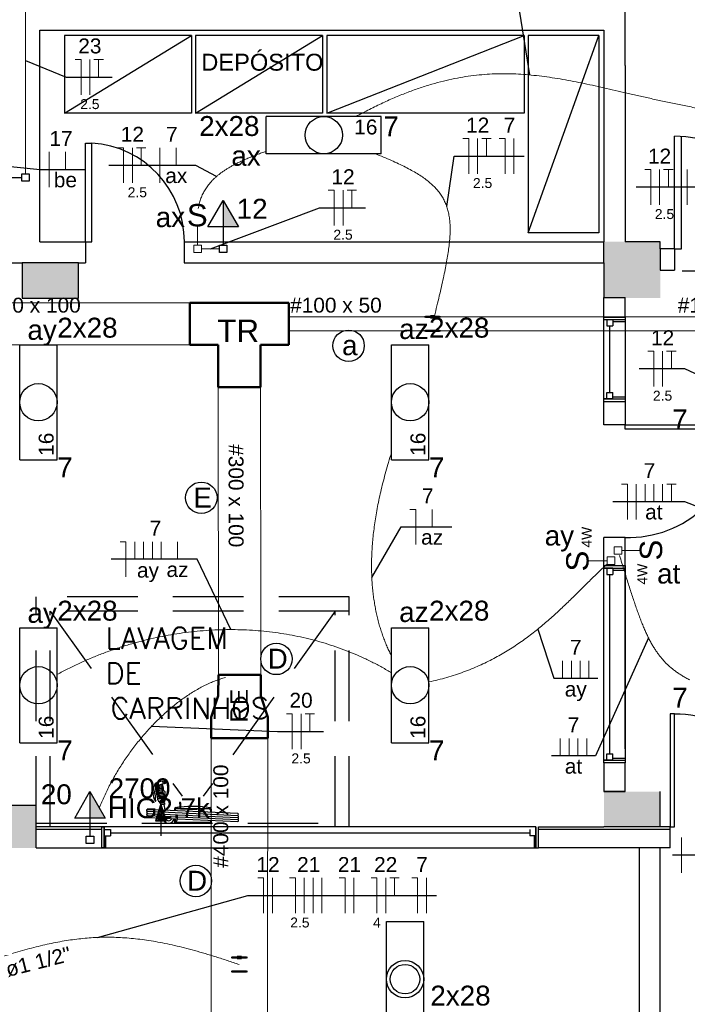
# Model space of a CAD drawing. Header units: millimetres. Extents: x 7 to 269, y 1 to 169.
# Tile 38 of 115: x 66.96 to 71.69, y 26.47 to 33.45. Entities that reach past the tile are written whole.
import ezdxf

# ---------------------------------------------------------------- set-up
doc = ezdxf.new("R2010")
doc.units = ezdxf.units.MM
doc.header["$MEASUREMENT"] = 0
doc.linetypes.add('Dashed', pattern=[0.75, 0.5, -0.25])
for name, color, linetype, lineweight in [('Eletroduto - Marco Polo', 6, 'Continuous', 9), ('Fiação - Marco Polo', 3, 'Continuous', 9), ('Interruptor - Marco Polo', 150, 'Continuous', 9), ('Layout - Marco Polo', 252, 'Continuous', 25), ('Layout-02 - Marco Polo', 243, 'Continuous', 50), ('Linha de Chamada - Marco Polo', 1, 'Continuous', 25), ('Luminárias - Marco Polo', 5, 'Continuous', 25), ('Textos - Marco Polo', 143, 'Continuous', 25), ('Tomadas - Marco Polo', 150, 'Continuous', 25)]:
    doc.layers.add(name, color=color, linetype=linetype, lineweight=lineweight)
doc.layers.add('Parede - Marco Polo', color=7, linetype='Continuous')
doc.styles.add('Arial', font='arial.ttf')
doc.styles.add('romans', font='romans')

msp = doc.modelspace()

# ---------------------------------------------------------------- hatches: boundary and pattern name
at = {"layer": 'Layout - Marco Polo', "linetype": 'Continuous'}
msp.add_hatch(color=256, dxfattribs=at).paths.add_polyline_path([(67.9334, 28.0008), (67.9498, 27.9968), (67.9498, 27.9963), (67.9498, 27.9963), (67.9334, 28.0008)])
at = {"layer": 'Parede - Marco Polo', "linetype": 'Continuous'}
for points in [[(71.2533, 31.4768), (71.5033, 31.4768), (71.5033, 31.8768), (71.1034, 31.8768), (71.1034, 31.8768), (71.1034, 31.4768), (71.1034, 31.4768), (71.2533, 31.4768), (71.2533, 31.4768)], [(66.9784, 31.4768), (67.3783, 31.4768), (67.3783, 31.7268), (66.9784, 31.7268), (66.9784, 31.4768), (66.9784, 31.4768)], [(71.5033, 27.7468), (71.5033, 27.9768), (71.1034, 27.9768), (71.1034, 27.8753), (71.2433, 27.8753), (71.2433, 27.7468), (71.2503, 27.7468), (71.5033, 27.7468), (71.5033, 27.7468)], [(66.7784, 27.5768), (66.9403, 27.5768), (66.9403, 27.8753), (66.9403, 27.8753), (67.0784, 27.8753), (67.0784, 27.8753), (67.0784, 27.8768), (66.7784, 27.8768), (66.7784, 27.6558), (66.7784, 27.5768), (66.7784, 27.5768)], [(66.9403, 27.5768), (67.0784, 27.5768), (67.0784, 27.5768), (67.0784, 27.8753), (67.0784, 27.8753), (66.9403, 27.8753), (66.9403, 27.5888), (66.9403, 27.5768), (66.9403, 27.5768)], [(71.1034, 27.7468), (71.2433, 27.7468), (71.2433, 27.8753), (71.1034, 27.8753), (71.1034, 27.8458), (71.1034, 27.7468), (71.1034, 27.7468)], [(71.2433, 27.7268), (71.2433, 27.7468), (71.1034, 27.7468), (71.1034, 27.7268), (71.2433, 27.7268), (71.2433, 27.7268)], [(71.2803, 27.7268), (71.5033, 27.7268), (71.5033, 27.7468), (71.2433, 27.7468), (71.2433, 27.7268), (71.2803, 27.7268), (71.2803, 27.7268)]]:
    msp.add_hatch(color=256, dxfattribs=at).paths.add_polyline_path(points)
at = {"layer": 'Tomadas - Marco Polo', "linetype": 'Continuous'}
for points in [[(68.4043, 31.9813), (68.4043, 32.1688), (68.5126, 31.9813)], [(67.4595, 27.7888), (67.4595, 27.9763), (67.5678, 27.7888)]]:
    msp.add_hatch(color=256, dxfattribs=at).paths.add_polyline_path(points)

# ---------------------------------------------------------------- linework, layer by layer
at = {"layer": 'Eletroduto - Marco Polo', "linetype": 'Continuous'}
for p, q in [((68.1686, 31.4444), (65.5383, 31.4444)), ((68.8687, 31.3444), (69.8384, 31.3444)), ((69.9384, 31.3444), (73.9655, 31.3444)), ((68.8687, 31.2444), (69.8384, 31.2444)), ((69.9384, 31.2444), (73.9655, 31.2444)), ((68.1686, 31.1444), (65.5383, 31.1444)), ((68.6702, 28.8052), (68.6688, 31.1444)), ((68.3702, 28.805), (68.3689, 30.8444)), ((68.3186, 26.7494), (68.3199, 28.3552)), ((68.7186, 26.7491), (68.7199, 28.3551)), ((68.3186, 25.3797), (68.3186, 26.7492)), ((68.7186, 25.3797), (68.7186, 26.7492))]:
    msp.add_line(p, q, dxfattribs=at)
for points in [[(67.0033, 32.3585), (67.0033, 32.435), (67.0033, 32.5067), (67.0033, 32.574), (67.0033, 32.6372), (67.0033, 32.6966), (67.0033, 32.7526), (67.0033, 32.8055), (67.0033, 32.8557), (67.0033, 32.9034), (67.0033, 32.9491), (67.0033, 32.9931), (67.0033, 33.0357), (67.0033, 33.0772), (67.0033, 33.118), (67.0033, 33.1584), (67.0033, 33.1988), (67.0033, 33.2395), (67.0033, 33.2808), (67.0033, 33.3231), (67.0033, 33.3667), (67.0033, 33.412), (67.0033, 33.4593), (67.0033, 33.5089), (67.0033, 33.5611), (67.0033, 33.6164), (67.0033, 33.6751), (67.0033, 33.7374), (67.0033, 33.8037), (67.0033, 33.8744), (67.0033, 33.9498)], [(69.344, 32.7647), (69.4415, 32.8158), (69.5357, 32.8615), (69.6268, 32.902), (69.7151, 32.9375), (69.8008, 32.9682), (69.8842, 32.9944), (69.9655, 33.0163), (70.045, 33.034), (70.1229, 33.0478), (70.1995, 33.0579), (70.2749, 33.0645), (70.3495, 33.0679), (70.4235, 33.0682), (70.4971, 33.0657), (70.5705, 33.0605), (70.6441, 33.0529), (70.718, 33.0432), (70.7925, 33.0314), (70.8679, 33.0179), (70.9443, 33.0028), (71.0221, 32.9864), (71.1015, 32.9689), (71.1827, 32.9504), (71.2659, 32.9312), (71.3514, 32.9116), (71.4395, 32.8917), (71.5304, 32.8717), (71.6243, 32.8519), (71.7214, 32.8325), (71.8222, 32.8136)], [(68.7101, 32.5184), (68.6767, 32.5067), (68.6448, 32.495), (68.6144, 32.4832), (68.5854, 32.4714), (68.5578, 32.4595), (68.5316, 32.4475), (68.5068, 32.4355), (68.4832, 32.4234), (68.4609, 32.4112), (68.4399, 32.3989), (68.42, 32.3864), (68.4013, 32.3738), (68.3838, 32.3611), (68.3673, 32.3482), (68.352, 32.3352), (68.3376, 32.3219), (68.3243, 32.3085), (68.312, 32.2949), (68.3005, 32.2811), (68.29, 32.2671), (68.2804, 32.2528), (68.2716, 32.2383), (68.2636, 32.2236), (68.2564, 32.2085), (68.2499, 32.1933), (68.2441, 32.1777), (68.239, 32.1618), (68.2345, 32.1456), (68.2306, 32.1291), (68.2273, 32.1123)], [(69.4812, 32.5006), (69.5409, 32.4766), (69.5965, 32.453), (69.6481, 32.4296), (69.6959, 32.4064), (69.7398, 32.3832), (69.78, 32.3597), (69.8167, 32.336), (69.8498, 32.3117), (69.8796, 32.2869), (69.9061, 32.2612), (69.9294, 32.2346), (69.9496, 32.2069), (69.9668, 32.178), (69.9812, 32.1477), (69.9928, 32.1158), (70.0016, 32.0823), (70.008, 32.0469), (70.0118, 32.0094), (70.0133, 31.9699), (70.0125, 31.928), (70.0095, 31.8837), (70.0045, 31.8368), (69.9975, 31.7871), (69.9886, 31.7345), (69.978, 31.6788), (69.9657, 31.6199), (69.9518, 31.5576), (69.9365, 31.4919), (69.9198, 31.4224), (69.9019, 31.3492)], [(68.2498, 31.8268), (68.2553, 31.8268), (68.2606, 31.8268), (68.2657, 31.8268), (68.2705, 31.8268), (68.2751, 31.8268), (68.2795, 31.8268), (68.2838, 31.8268), (68.2878, 31.8268), (68.2918, 31.8268), (68.2956, 31.8268), (68.2994, 31.8268), (68.303, 31.8268), (68.3066, 31.8268), (68.3102, 31.8268), (68.3137, 31.8268), (68.3173, 31.8268), (68.3209, 31.8268), (68.3245, 31.8268), (68.3281, 31.8268), (68.3319, 31.8268), (68.3357, 31.8268), (68.3397, 31.8268), (68.3437, 31.8268), (68.348, 31.8268), (68.3524, 31.8268), (68.357, 31.8268), (68.3618, 31.8268), (68.3669, 31.8268), (68.3722, 31.8268), (68.3777, 31.8268)], [(69.5974, 30.3789), (69.5766, 30.3117), (69.5576, 30.246), (69.5403, 30.1818), (69.5248, 30.119), (69.511, 30.0577), (69.4988, 29.9978), (69.4883, 29.9394), (69.4793, 29.8823), (69.4719, 29.8265), (69.4659, 29.7722), (69.4614, 29.7191), (69.4583, 29.6674), (69.4566, 29.6169), (69.4561, 29.5678), (69.457, 29.5198), (69.4592, 29.4731), (69.4625, 29.4276), (69.467, 29.3833), (69.4727, 29.3402), (69.4794, 29.2982), (69.4872, 29.2574), (69.496, 29.2176), (69.5057, 29.179), (69.5164, 29.1414), (69.528, 29.1049), (69.5404, 29.0694), (69.5536, 29.035), (69.5676, 29.0015), (69.5823, 28.969), (69.5977, 28.9375)], [(71.7116, 28.7683), (71.6851, 28.7826), (71.6601, 28.7973), (71.6363, 28.8125), (71.6138, 28.8282), (71.5924, 28.8445), (71.5721, 28.8614), (71.5528, 28.8791), (71.5344, 28.8976), (71.5169, 28.917), (71.5001, 28.9373), (71.4841, 28.9586), (71.4686, 28.981), (71.4538, 29.0046), (71.4394, 29.0294), (71.4254, 29.0554), (71.4118, 29.0829), (71.3984, 29.1118), (71.3852, 29.1422), (71.3721, 29.1743), (71.3591, 29.2079), (71.346, 29.2433), (71.3328, 29.2805), (71.3194, 29.3195), (71.3058, 29.3605), (71.2918, 29.4035), (71.2774, 29.4486), (71.2625, 29.4958), (71.247, 29.5453), (71.231, 29.597), (71.2142, 29.6511)], [(69.8623, 28.754), (69.9272, 28.769), (69.9899, 28.7859), (70.0503, 28.8045), (70.1087, 28.8248), (70.165, 28.8466), (70.2194, 28.8699), (70.2719, 28.8944), (70.3226, 28.9202), (70.3715, 28.9472), (70.4187, 28.9751), (70.4644, 29.004), (70.5085, 29.0337), (70.5512, 29.0641), (70.5926, 29.0951), (70.6326, 29.1267), (70.6714, 29.1586), (70.709, 29.1909), (70.7456, 29.2233), (70.7811, 29.2558), (70.8157, 29.2884), (70.8495, 29.3208), (70.8825, 29.353), (70.9147, 29.3849), (70.9463, 29.4164), (70.9774, 29.4473), (71.0079, 29.4776), (71.0381, 29.5072), (71.0679, 29.536), (71.0974, 29.5638), (71.1267, 29.5906)], [(67.226, 28.8071), (67.3038, 28.8478), (67.3826, 28.8857), (67.4621, 28.9208), (67.5424, 28.9531), (67.6232, 28.9826), (67.7047, 29.0094), (67.7865, 29.0334), (67.8688, 29.0546), (67.9513, 29.073), (68.0341, 29.0887), (68.1169, 29.1015), (68.1998, 29.1116), (68.2826, 29.1189), (68.3653, 29.1235), (68.4477, 29.1252), (68.5298, 29.1242), (68.6116, 29.1204), (68.6928, 29.1138), (68.7735, 29.1044), (68.8535, 29.0923), (68.9327, 29.0774), (69.0112, 29.0597), (69.0887, 29.0392), (69.1652, 29.016), (69.2406, 28.9899), (69.3149, 28.9611), (69.3879, 28.9295), (69.4595, 28.8951), (69.5298, 28.858), (69.5985, 28.8181)], [(68.4197, 28.7856), (68.3837, 28.7747), (68.3477, 28.7617), (68.3116, 28.7468), (68.2757, 28.7301), (68.2399, 28.7115), (68.2043, 28.6912), (68.1688, 28.6692), (68.1337, 28.6457), (68.0988, 28.6206), (68.0644, 28.5941), (68.0303, 28.5661), (67.9967, 28.5369), (67.9636, 28.5063), (67.9311, 28.4746), (67.8991, 28.4418), (67.8679, 28.4079), (67.8373, 28.3731), (67.8075, 28.3373), (67.7785, 28.3006), (67.7504, 28.2632), (67.7231, 28.2251), (67.6968, 28.1863), (67.6715, 28.1469), (67.6473, 28.1071), (67.6241, 28.0668), (67.6021, 28.0261), (67.5813, 27.9851), (67.5617, 27.9439), (67.5434, 27.9025), (67.5265, 27.8609)], [(68.5186, 26.7492), (68.4348, 26.7776), (68.3542, 26.8036), (68.2765, 26.8273), (68.2016, 26.8487), (68.1293, 26.8678), (68.0593, 26.8847), (67.9914, 26.8994), (67.9254, 26.9119), (67.8611, 26.9222), (67.7983, 26.9305), (67.7366, 26.9366), (67.676, 26.9407), (67.6162, 26.9428), (67.557, 26.9428), (67.4982, 26.9409), (67.4394, 26.937), (67.3807, 26.9312), (67.3216, 26.9235), (67.262, 26.914), (67.2016, 26.9026), (67.1403, 26.8894), (67.0779, 26.8744), (67.014, 26.8577), (66.9485, 26.8393), (66.8812, 26.8192), (66.8119, 26.7974), (66.7402, 26.774), (66.6661, 26.749), (66.5893, 26.7224), (66.5096, 26.6942)]]:
    msp.add_spline(points, degree=3, dxfattribs=at)
at = {"layer": 'Fiação - Marco Polo'}
for p, q in [((67.3547, 33.1689), (67.3964, 33.1689)), ((67.3964, 32.9189), (67.3964, 33.1689)), ((67.4589, 32.9189), (67.4589, 33.1689)), ((67.4881, 33.1689), (67.5547, 33.1689)), ((67.5214, 33.0439), (67.5214, 33.1689)), ((70.1043, 32.6089), (70.146, 32.6089)), ((70.146, 32.3589), (70.146, 32.6089)), ((70.2085, 32.3589), (70.2085, 32.6089)), ((70.2377, 32.6089), (70.3043, 32.6089)), ((70.271, 32.4839), (70.271, 32.6089)), ((70.3617, 32.6089), (70.4034, 32.6089)), ((70.4034, 32.3589), (70.4034, 32.6089)), ((70.4659, 32.3589), (70.4659, 32.6089)), ((67.1696, 32.2636), (67.1696, 32.5136)), ((67.2855, 32.3886), (67.2855, 32.5136)), ((67.6565, 32.5435), (67.6981, 32.5435)), ((67.6981, 32.2935), (67.6981, 32.5435)), ((67.7606, 32.2935), (67.7606, 32.5435)), ((67.7899, 32.5435), (67.8565, 32.5435)), ((67.8231, 32.4185), (67.8231, 32.5435)), ((67.9556, 32.2935), (67.9556, 32.5435)), ((68.0715, 32.4185), (68.0715, 32.5435)), ((71.3938, 32.3892), (71.4355, 32.3892)), ((71.4355, 32.1392), (71.4355, 32.3892)), ((71.498, 32.1392), (71.498, 32.3892)), ((71.5272, 32.3892), (71.5938, 32.3892)), ((71.5605, 32.2642), (71.5605, 32.3892)), ((71.6928, 32.1392), (71.6928, 32.3892)), ((69.1497, 32.2426), (69.1915, 32.2426)), ((69.1915, 31.9926), (69.1915, 32.2426)), ((69.254, 31.9926), (69.254, 32.2426)), ((69.2831, 32.2426), (69.3498, 32.2426)), ((69.3165, 32.1176), (69.3165, 32.2426)), ((71.4151, 31.1004), (71.4568, 31.1004)), ((71.4568, 30.8504), (71.4568, 31.1004)), ((71.5193, 30.8504), (71.5193, 31.1004)), ((71.5485, 31.1004), (71.6151, 31.1004)), ((71.5818, 30.9754), (71.5818, 31.1004)), ((71.2283, 30.1575), (71.27, 30.1575)), ((71.27, 29.9075), (71.27, 30.1575)), ((71.3325, 29.9075), (71.3325, 30.1575)), ((71.395, 30.0325), (71.395, 30.1575)), ((71.4575, 30.0325), (71.4575, 30.1575)), ((71.52, 30.0325), (71.52, 30.1575)), ((71.5491, 30.1575), (71.6158, 30.1575)), ((71.5825, 30.0325), (71.5825, 30.1575)), ((69.728, 29.9782), (69.7697, 29.9782)), ((69.7697, 29.7282), (69.7697, 29.9782)), ((69.8856, 29.8532), (69.8856, 29.9782)), ((67.6728, 29.7488), (67.7145, 29.7488)), ((67.7145, 29.4988), (67.7145, 29.7488)), ((67.777, 29.6238), (67.777, 29.7488)), ((67.8395, 29.6238), (67.8395, 29.7488)), ((67.902, 29.6238), (67.902, 29.7488)), ((67.9645, 29.6238), (67.9645, 29.7488)), ((68.0804, 29.6238), (68.0804, 29.7488)), ((70.8103, 28.7797), (70.8103, 28.9047)), ((70.8728, 28.7797), (70.8728, 28.9047)), ((70.9353, 28.7797), (70.9353, 28.9047)), ((70.9978, 28.7797), (70.9978, 28.9047)), ((68.8523, 28.5275), (68.894, 28.5275)), ((68.894, 28.2775), (68.894, 28.5275)), ((68.9565, 28.2775), (68.9565, 28.5275)), ((68.9856, 28.5275), (69.0523, 28.5275)), ((69.019, 28.4025), (69.019, 28.5275)), ((70.7942, 28.229), (70.7942, 28.354)), ((70.8567, 28.229), (70.8567, 28.354)), ((70.9192, 28.229), (70.9192, 28.354)), ((70.9817, 28.229), (70.9817, 28.354)), ((71.6526, 27.3997), (71.6526, 27.6497)), ((68.6492, 27.3637), (68.6908, 27.3637)), ((68.6908, 27.1137), (68.6908, 27.3637)), ((68.7533, 27.1137), (68.7533, 27.3637)), ((68.8753, 27.3637), (68.9169, 27.3637)), ((68.9169, 27.1137), (68.9169, 27.3637)), ((68.9794, 27.1137), (68.9794, 27.3637)), ((69.0419, 27.1137), (69.0419, 27.3637)), ((69.1044, 27.1137), (69.1044, 27.3637)), ((69.2264, 27.3637), (69.2681, 27.3637)), ((69.2681, 27.1137), (69.2681, 27.3637)), ((69.3306, 27.1137), (69.3306, 27.3637)), ((69.4526, 27.3637), (69.4942, 27.3637)), ((69.4942, 27.1137), (69.4942, 27.3637)), ((69.5567, 27.1137), (69.5567, 27.3637)), ((69.5859, 27.3637), (69.6525, 27.3637)), ((69.6192, 27.2387), (69.6192, 27.3637)), ((69.7412, 27.3637), (69.7828, 27.3637)), ((69.7828, 27.1137), (69.7828, 27.3637)), ((69.8453, 27.1137), (69.8453, 27.3637))]:
    msp.add_line(p, q, dxfattribs=at)
at = {"layer": 'Interruptor - Marco Polo'}
for p, q in [((68.2232, 31.9818), (68.2232, 31.8533)), ((68.1967, 31.8533), (68.2497, 31.8533)), ((68.1967, 31.8002), (68.1967, 31.8533)), ((68.2497, 31.8533), (68.2497, 31.8002)), ((68.2497, 31.8002), (68.1967, 31.8002)), ((71.1769, 29.6595), (71.1769, 29.7125)), ((71.1769, 29.7125), (71.2298, 29.7125)), ((71.2298, 29.7125), (71.2298, 29.6595)), ((71.3584, 29.686), (71.2298, 29.686)), ((71.1268, 29.5876), (71.1268, 29.6406)), ((71.1268, 29.6406), (71.1799, 29.6406)), ((71.2298, 29.6595), (71.1769, 29.6595)), ((71.1799, 29.6406), (71.1799, 29.5876)), ((70.9984, 29.6141), (71.1268, 29.6141)), ((71.1799, 29.5876), (71.1268, 29.5876))]:
    msp.add_line(p, q, dxfattribs=at)
at = {"layer": 'Layout - Marco Polo'}
for p, q in [((71.6034, 31.8253), (71.6034, 32.6253)), ((71.6534, 31.8253), (71.6534, 32.6253)), ((67.4283, 32.5768), (67.4728, 32.5768)), ((67.4283, 31.8768), (67.4283, 32.5768)), ((67.4728, 31.8768), (67.4728, 32.5768)), ((67.4283, 31.8768), (67.4728, 31.8768)), ((71.1679, 31.3238), (71.1034, 31.3238)), ((71.2533, 31.3238), (71.1034, 31.3238)), ((71.1034, 30.7618), (71.1034, 31.3238)), ((71.1234, 31.3238), (71.1234, 31.2793)), ((71.1679, 31.3238), (71.1679, 31.2793)), ((71.1679, 31.3108), (71.2533, 31.3108)), ((71.2533, 31.3428), (71.2533, 30.7428)), ((71.1234, 31.2793), (71.1679, 31.2793)), ((71.1453, 30.8063), (71.1453, 31.2793)), ((71.1234, 30.8063), (71.1679, 30.8063)), ((71.1234, 30.7618), (71.1234, 30.8063)), ((71.1679, 30.7618), (71.1679, 30.8063)), ((71.1679, 30.7618), (71.1034, 30.7618)), ((71.1034, 30.7618), (71.2533, 30.7618)), ((71.1034, 30.7428), (71.1034, 30.7618)), ((71.2533, 30.7743), (71.1679, 30.7743)), ((71.1034, 28.1798), (71.1034, 29.5798)), ((71.1679, 29.5608), (71.1034, 29.5608)), ((71.1034, 29.5608), (71.2533, 29.5608)), ((71.1234, 29.5608), (71.1234, 29.5163)), ((71.1679, 29.5608), (71.1679, 29.5163)), ((71.1679, 29.5478), (71.2533, 29.5478)), ((71.2533, 28.2798), (71.2533, 29.5798)), ((71.2533, 29.5798), (71.2533, 28.1798)), ((71.1234, 29.5163), (71.1679, 29.5163)), ((71.1453, 28.2433), (71.1453, 29.5163)), ((71.1234, 28.1988), (71.1234, 28.2433)), ((71.1234, 28.2433), (71.1679, 28.2433)), ((71.1679, 28.1988), (71.1679, 28.2433)), ((71.1679, 28.1988), (71.1034, 28.1988)), ((71.1034, 28.1988), (71.2533, 28.1988)), ((71.2533, 28.2113), (71.1679, 28.2113)), ((67.9209, 28.0163), (67.9184, 28.0168)), ((67.9209, 28.0153), (67.9184, 28.0158)), ((67.9203, 28.0148), (67.9184, 28.0153)), ((67.9214, 28.0178), (67.9188, 28.0183)), ((67.9214, 28.0173), (67.9188, 28.0173)), ((67.9219, 28.0198), (67.9193, 28.0198)), ((67.9214, 28.0188), (67.9193, 28.0193)), ((67.9219, 28.0213), (67.9198, 28.0218)), ((67.9219, 28.0203), (67.9198, 28.0208)), ((67.9223, 28.0238), (67.9203, 28.0243)), ((67.9223, 28.0228), (67.9203, 28.0233)), ((67.9223, 28.0223), (67.9203, 28.0223)), ((67.9209, 28.0148), (67.9244, 28.0328)), ((67.9233, 28.0273), (67.9209, 28.0278)), ((67.9228, 28.0263), (67.9209, 28.0268)), ((67.9228, 28.0253), (67.9209, 28.0258)), ((67.9228, 28.0248), (67.9209, 28.0248)), ((67.9244, 28.0323), (67.9214, 28.0328)), ((67.9239, 28.0313), (67.9214, 28.0318)), ((67.9239, 28.0303), (67.9214, 28.0308)), ((67.9239, 28.0298), (67.9214, 28.0303)), ((67.9233, 28.0288), (67.9214, 28.0293)), ((67.9233, 28.0278), (67.9214, 28.0283)), ((67.9334, 28.0093), (67.9378, 28.0113)), ((67.9733, 28.0293), (67.9378, 28.0198)), ((67.9698, 28.0163), (67.9383, 28.0133)), ((67.9738, 28.0513), (67.9408, 28.0423)), ((67.9449, 28.0143), (67.9484, 28.0153)), ((67.9474, 28.0228), (67.9484, 28.0143)), ((67.9798, 28.0348), (67.9753, 28.0503)), ((67.9848, 28.0503), (67.9763, 28.0483)), ((67.9883, 28.0373), (67.9798, 28.0348)), ((67.9848, 28.0503), (67.9809, 28.0493)), ((67.9894, 28.0553), (67.9823, 28.0533)), ((67.9844, 28.0363), (67.9883, 28.0373)), ((67.9948, 28.0353), (67.9873, 28.0333)), ((67.9973, 28.0398), (67.9938, 28.0528)), ((67.9239, 28.0003), (67.9103, 27.9488)), ((67.9338, 28.0058), (67.9219, 27.9298)), ((67.9334, 28.0008), (67.9498, 27.9963)), ((67.9334, 28.0008), (67.9498, 27.9968)), ((67.9733, 27.9708), (67.9343, 27.9668)), ((67.9703, 27.9798), (67.9348, 27.9763)), ((67.9768, 27.9618), (67.9348, 27.9578)), ((67.9689, 27.9888), (67.9353, 27.9853)), ((67.9818, 27.9533), (67.9353, 27.9488)), ((67.9684, 27.9978), (67.9359, 27.9948)), ((67.9883, 27.9443), (67.9364, 27.9393)), ((67.9684, 28.0073), (67.9368, 28.0043)), ((67.9493, 28.0053), (67.9498, 27.9963)), ((67.9509, 27.9868), (67.9518, 27.9778)), ((67.9523, 27.9688), (67.9534, 27.9598)), ((67.9544, 27.9503), (67.9548, 27.9413)), ((67.9633, 27.8898), (67.9233, 27.7698)), ((67.9633, 27.8898), (67.9233, 27.7698)), ((67.9963, 27.9358), (67.9373, 27.9303)), ((67.9878, 27.9098), (67.9513, 27.9043)), ((67.9513, 27.9043), (67.9523, 27.8998)), ((67.9888, 27.9048), (67.9523, 27.8998)), ((67.9558, 27.9323), (67.9564, 27.9298)), ((67.9848, 27.9038), (67.9558, 27.8998)), ((67.9558, 27.9003), (67.9569, 27.8968)), ((67.9848, 27.9033), (67.9564, 27.8988)), ((67.9848, 27.9023), (67.9564, 27.8983)), ((67.9853, 27.9018), (67.9564, 27.8973)), ((67.9853, 27.9008), (67.9569, 27.8968)), ((67.9873, 27.8958), (67.9578, 27.8948)), ((67.9578, 27.8948), (67.9594, 27.8848)), ((67.9728, 27.8613), (67.9583, 27.8758)), ((67.9888, 27.8858), (67.9594, 27.8848)), ((67.9668, 27.8783), (67.9613, 27.8838)), ((68.0033, 27.7698), (67.9633, 27.8898)), ((68.0033, 27.7698), (67.9633, 27.8898)), ((68.0033, 27.7698), (67.9633, 27.8898)), ((67.9643, 27.9063), (67.9648, 27.9018)), ((67.9643, 27.8848), (67.9693, 27.8468)), ((67.9774, 27.9083), (67.9784, 27.9033)), ((67.9839, 27.8858), (67.9894, 27.8458)), ((67.9848, 27.9043), (67.9853, 27.9008)), ((67.9873, 27.8958), (67.9888, 27.8858)), ((67.9878, 27.9098), (67.9888, 27.9048)), ((68.0969, 27.8898), (68.0969, 27.8613)), ((68.1008, 27.8898), (68.1008, 27.8613)), ((67.8683, 27.8513), (68.5074, 27.8223)), ((67.8688, 27.8368), (68.5074, 27.8073)), ((67.8688, 27.8218), (68.5078, 27.7928)), ((67.8693, 27.8073), (68.5078, 27.7783)), ((67.9633, 27.7698), (67.9334, 27.7998)), ((67.9744, 27.7698), (67.9359, 27.8083)), ((67.9858, 27.7698), (67.9389, 27.8168)), ((67.9968, 27.7698), (67.9413, 27.8253)), ((68.0008, 27.7773), (67.9444, 27.8333)), ((67.9954, 27.7938), (67.9474, 27.8418)), ((67.9894, 27.8108), (67.9498, 27.8503)), ((67.9839, 27.8278), (67.9528, 27.8588)), ((67.9784, 27.8443), (67.9553, 27.8673)), ((68.0584, 27.8523), (68.0584, 27.8423)), ((68.0633, 27.8468), (68.0633, 27.8423)), ((68.0734, 27.8568), (68.3033, 27.8568)), ((68.0734, 27.8568), (68.3033, 27.8568)), ((68.1018, 27.8613), (68.0964, 27.8613)), ((68.1018, 27.8668), (68.1018, 27.8613)), ((68.3133, 27.8468), (68.3133, 27.8308)), ((68.3183, 27.8523), (68.3183, 27.8308)), ((67.8693, 27.7928), (68.5083, 27.7638)), ((67.9233, 27.7698), (68.0033, 27.7698)), ((68.0033, 27.7698), (67.9233, 27.7698)), ((67.9233, 27.7698), (68.0033, 27.7698)), ((67.9293, 27.7698), (67.9248, 27.7743)), ((67.9408, 27.7698), (67.9274, 27.7828)), ((67.9518, 27.7698), (67.9304, 27.7913)), ((67.9633, 27.7698), (67.9633, 27.6623)), ((68.0584, 27.7843), (68.0584, 27.7518)), ((68.3183, 27.7518), (68.0584, 27.7518)), ((68.0633, 27.7838), (68.0633, 27.7568)), ((68.3133, 27.7568), (68.0633, 27.7568)), ((68.3133, 27.7728), (68.3133, 27.7568)), ((68.3183, 27.7723), (68.3183, 27.7518)), ((67.5409, 27.7268), (67.5409, 27.5768)), ((67.5598, 27.6623), (67.5598, 27.7268)), ((67.5598, 27.5768), (67.5598, 27.7268)), ((67.5598, 27.7268), (67.5598, 27.5768)), ((70.6218, 27.7268), (67.5598, 27.7268)), ((67.5598, 27.7068), (67.5598, 27.6623)), ((67.5598, 27.7068), (67.6043, 27.7068)), ((67.5598, 27.6623), (67.6043, 27.6623)), ((67.5598, 27.6623), (67.5724, 27.6623)), ((67.5724, 27.5768), (67.5724, 27.6623)), ((67.6043, 27.7068), (67.6043, 27.6623)), ((67.6043, 27.6843), (70.5773, 27.6843)), ((70.5773, 27.7068), (70.5773, 27.6623)), ((70.6218, 27.6623), (70.5773, 27.6623)), ((70.6088, 27.6623), (70.6218, 27.6623)), ((70.6088, 27.6623), (70.6088, 27.5768)), ((70.6218, 27.6623), (70.6218, 27.7268)), ((70.6218, 27.7268), (70.6218, 27.5768)), ((70.6218, 27.5768), (70.6218, 27.7268)), ((70.6218, 27.7068), (70.6218, 27.6623)), ((70.6409, 27.5768), (70.6409, 27.7268)), ((70.6409, 27.7268), (71.1034, 27.7268)), ((71.5743, 27.7268), (71.2438, 27.7268)), ((67.5598, 27.5768), (70.6218, 27.5768)), ((71.3534, 27.5768), (71.3534, 24.0768)), ((71.5033, 24.0768), (71.5033, 27.5768))]:
    msp.add_line(p, q, dxfattribs=at)
at = {"layer": 'Layout - Marco Polo', "linetype": 'Dashed'}
for p, q in [((69.2983, 29.3568), (67.0784, 29.3568)), ((67.0784, 27.7268), (67.0784, 29.3568)), ((69.2983, 27.7268), (69.2983, 29.3568)), ((69.2983, 29.2568), (67.0784, 29.2568)), ((67.1783, 27.7268), (67.1783, 29.2568)), ((67.1783, 29.2568), (68.1133, 27.9428)), ((69.1979, 29.2568), (68.2634, 27.9428)), ((69.1979, 27.7268), (69.1979, 29.2568)), ((67.5409, 27.7268), (67.0784, 27.7268)), ((67.5598, 27.7268), (67.5409, 27.7268)), ((67.5409, 27.5768), (67.5598, 27.5768))]:
    msp.add_line(p, q, dxfattribs=at)
at = {"layer": 'Layout - Marco Polo'}
for points in [[(68.1788, 33.3393), (67.2784, 33.3393), (67.2784, 32.7893), (68.1788, 33.3393), (68.1788, 32.7893), (67.2784, 32.7893)], [(69.1089, 33.3393), (68.2088, 33.3393), (68.2088, 32.7893), (69.1089, 33.3393), (69.1089, 32.7893), (68.2088, 32.7893)], [(70.5383, 33.3393), (69.1388, 33.3393), (69.1388, 32.7893), (70.5383, 33.3393), (70.5383, 32.7893), (69.1388, 32.7893)], [(71.0669, 33.3393), (71.0669, 31.9393), (70.5669, 31.9393), (71.0669, 33.3393), (70.5669, 33.3393), (70.5669, 31.9393)]]:
    msp.add_lwpolyline(points, dxfattribs=at)
for points in [[(71.2533, 30.5783), (72.0533, 30.5783), (72.0533, 30.5483), (71.2533, 30.5483), (71.2533, 30.5783)], [(71.5743, 27.7268), (71.6043, 27.7268), (71.6043, 28.5268), (71.5743, 28.5268), (71.5743, 27.7268)]]:
    msp.add_lwpolyline(points, close=True, dxfattribs=at)
at = {"layer": 'Layout - Marco Polo', "linetype": 'Dashed'}
msp.add_lwpolyline([(67.0784, 27.7518), (69.2983, 27.7518)], dxfattribs=at)
at = {"layer": 'Layout - Marco Polo'}
for centre, radius, start, end in [((71.6034, 31.8253), 0.8, 0, 90), ((67.4283, 31.8768), 0.7014, 0, 86.3526), ((71.2828, 30.5498), 0.7706, 267.811, 0), ((71.6043, 27.7558), 0.7706, 357.811, 90), ((67.9624, 28.0158), 0.0445, 157.307, 180.643), ((67.8578, 28.0358), 0.0635, 340.829, 357.121), ((67.9193, 28.0158), 0.00165, 210.581, 325.776), ((67.9228, 28.0323), 0.0015, 20.0669, 156.29), ((67.9453, 28.0198), 0.0228, 160.731, 208.029), ((67.9149, 28.0058), 0.0104, 327.813, 18.1044), ((67.8993, 28.0578), 0.0391, 308.65, 333.06), ((67.9449, 28.0228), 0.0174, 170.454, 224.419), ((67.8859, 28.0608), 0.0545, 320.066, 337.173), ((67.9364, 28.0253), 0.00556, 153.533, 283.698), ((67.9068, 28.0463), 0.0306, 322.953, 343.575), ((67.9283, 28.0063), 0.00576, 350.923, 44.4191), ((67.9348, 28.0398), 0.00107, 356.985, 157.759), ((67.9428, 28.0358), 0.00691, 105, 163.575), ((68.1944, 27.9693), 0.2597, 170.165, 172.253), ((68.0554, 28.0003), 0.087, 160.261, 229.739), ((68.0699, 28.0038), 0.0998, 165.195, 224.805), ((68.0093, 28.0258), 0.0362, 174.126, 202.233), ((67.9918, 28.0138), 0.0243, 119.326, 139.216), ((67.9744, 28.0498), 0.00138, 15, 105), ((67.9664, 28.0013), 0.0143, 332.244, 48.5347), ((67.9878, 28.0493), 0.00695, 143.331, 178.295), ((67.9878, 28.0493), 0.00695, 143.331, 178.295), ((67.9673, 28.0388), 0.0208, 34.406, 44.8937), ((67.9673, 28.0388), 0.0208, 345.106, 44.8936), ((67.9904, 28.0398), 0.00695, 211.705, 246.669), ((67.9904, 28.0398), 0.00695, 211.705, 246.669), ((67.9673, 28.0388), 0.0208, 345.106, 355.594), ((67.9904, 28.0518), 0.00346, 15, 105), ((67.9938, 28.0388), 0.00346, 285, 15), ((67.9648, 27.9443), 0.0545, 174.796, 220.375), ((68.1944, 27.9693), 0.2597, 178.424, 180.459), ((68.1944, 27.9693), 0.2597, 182.488, 184.514), ((68.1944, 27.9693), 0.2597, 174.323, 176.379), ((68.1944, 27.9693), 0.2597, 186.538, 188.564), ((67.9873, 27.9903), 0.00962, 152.671, 250.749), ((67.9813, 27.9698), 0.0122, 331.435, 75.543), ((67.9998, 27.9588), 0.00929, 147.791, 253.194), ((67.9929, 27.9413), 0.00973, 309.626, 63.114), ((67.9479, 27.9258), 0.0263, 172.001, 216.697), ((67.9248, 27.9098), 0.00199, 217.457, 9.43779), ((67.9419, 27.9858), 0.0578, 266.03, 284.371), ((67.9424, 27.9843), 0.0578, 265.771, 284.371), ((67.9689, 27.9298), 0.0308, 183.39, 236.397), ((67.9479, 28.0053), 0.0759, 276.422, 290.118), ((67.9484, 28.0038), 0.0759, 276.422, 290.118), ((67.9858, 27.8613), 0.0738, 79.6017, 99.1776), ((67.9858, 27.8598), 0.0738, 79.6017, 99.1776), ((67.9728, 27.9313), 0.0263, 305.311, 5.78563), ((68.0988, 27.8943), 0.00503, 291.332, 248.668), ((68.1883, 27.0588), 0.8124, 81.4514, 96.1096), ((67.8679, 27.8438), 0.00731, 87.5537, 274.501), ((67.8683, 27.8293), 0.00731, 87.5537, 274.501), ((67.8688, 27.8148), 0.00731, 87.5537, 274.501), ((67.8688, 27.8003), 0.00731, 87.5537, 274.501), ((68.0683, 27.8523), 0.01, 94.4044, 180), ((68.0734, 27.8468), 0.01, 90, 180), ((68.1883, 27.0588), 0.8124, 96.4986, 98.5486), ((68.1883, 29.2823), 1.4304, 265.389, 274.611), ((68.1883, 29.2823), 1.4304, 265.389, 274.611), ((68.3033, 27.8468), 0.01, 0.00002, 90), ((68.3084, 27.8523), 0.01, 0.00002, 85.5956), ((68.5053, 27.8148), 0.00751, 284.643, 77.4114), ((68.5058, 27.8003), 0.00751, 284.643, 77.4114), ((68.0183, 27.7923), 0.0408, 186.403, 348.385), ((68.0189, 27.7918), 0.0219, 192.74, 342.048), ((68.5063, 27.7858), 0.00751, 284.643, 77.4114), ((68.5063, 27.7708), 0.00751, 284.643, 77.4114), ((68.5148, 27.7753), 0.002, 207.651, 270)]:
    msp.add_arc(centre, radius, start, end, dxfattribs=at)
at = {"layer": 'Layout-02 - Marco Polo'}
for p, q in [((68.1686, 31.4444), (68.1686, 31.1444)), ((68.1686, 31.4444), (68.8687, 31.4444)), ((68.8687, 31.4444), (68.8687, 31.1444)), ((69.8384, 31.3394), (69.8384, 31.3494)), ((69.8384, 31.3444), (69.8734, 31.3444)), ((69.8734, 31.3494), (69.9034, 31.3494)), ((69.8734, 31.3394), (69.8734, 31.3494)), ((69.8734, 31.3394), (69.9034, 31.3394)), ((69.9034, 31.3394), (69.9034, 31.3494)), ((69.9034, 31.3444), (69.9384, 31.3444)), ((69.9384, 31.3394), (69.9384, 31.3494)), ((69.8384, 31.2394), (69.8384, 31.2494)), ((69.9384, 31.2444), (69.8384, 31.2444)), ((69.9384, 31.2394), (69.9384, 31.2494)), ((68.3687, 31.1444), (68.1686, 31.1444)), ((68.3687, 31.1444), (68.3687, 30.8444)), ((68.6686, 30.8444), (68.6686, 31.1444)), ((68.8687, 31.1444), (68.6686, 31.1444)), ((68.3687, 30.8444), (68.6686, 30.8444)), ((68.3698, 28.655), (68.3699, 28.8049)), ((68.6702, 28.8052), (68.3699, 28.8049)), ((68.6702, 28.6553), (68.6702, 28.8053)), ((68.32, 28.5052), (68.3698, 28.655)), ((68.7199, 28.5052), (68.6702, 28.6553)), ((68.3199, 28.3552), (68.3199, 28.5052)), ((68.7199, 28.3552), (68.7199, 28.5052)), ((68.3199, 28.3552), (68.7199, 28.3552)), ((68.4686, 26.7942), (68.4686, 26.8042)), ((68.4686, 26.7992), (68.5036, 26.7992)), ((68.5036, 26.8042), (68.5336, 26.8042)), ((68.5036, 26.7942), (68.5036, 26.8042)), ((68.5036, 26.7942), (68.5336, 26.7942)), ((68.5336, 26.7942), (68.5336, 26.8042)), ((68.5336, 26.7992), (68.5686, 26.7992)), ((68.5686, 26.7942), (68.5686, 26.8042)), ((68.4686, 26.6942), (68.4686, 26.7042)), ((68.5686, 26.6992), (68.4686, 26.6992)), ((68.5686, 26.6942), (68.5686, 26.7042))]:
    msp.add_line(p, q, dxfattribs=at)
at = {"layer": 'Linha de Chamada - Marco Polo'}
for p, q in [((70.5773, 33.0599), (70.4451, 33.9091)), ((67.0033, 33.1629), (67.2922, 33.0439)), ((67.2922, 33.0439), (67.6172, 33.0439)), ((69.989, 32.1274), (70.0418, 32.4839)), ((70.0418, 32.4839), (70.5378, 32.4839)), ((66.4211, 32.4566), (67.1071, 32.3886)), ((68.2107, 32.4185), (67.594, 32.4185)), ((68.3569, 32.3395), (68.2107, 32.4185)), ((67.1071, 32.3886), (67.4293, 32.3886)), ((72.1181, 32.2642), (71.3313, 32.2642)), ((68.3137, 31.8268), (69.0872, 32.1176)), ((69.0872, 32.1176), (69.4123, 32.1176)), ((71.9081, 31.6675), (71.6581, 31.6675)), ((71.6776, 30.9754), (71.3526, 30.9754)), ((72.5453, 30.5623), (71.6776, 30.9754)), ((71.6783, 30.0325), (71.1658, 30.0325)), ((72.0109, 29.9), (71.6783, 30.0325)), ((69.458, 29.4954), (69.6655, 29.8532)), ((69.6655, 29.8532), (70.0255, 29.8532)), ((68.2204, 29.6238), (67.6103, 29.6238)), ((68.4585, 29.1252), (68.2204, 29.6238)), ((70.634, 29.1278), (70.7478, 28.7797)), ((71.419, 29.0681), (71.0442, 28.229)), ((70.7478, 28.7797), (71.0603, 28.7797)), ((67.8971, 28.4397), (68.7898, 28.4025)), ((68.7898, 28.4025), (69.1148, 28.4025)), ((71.0442, 28.229), (70.7317, 28.229)), ((71.892, 27.5247), (71.5901, 27.5247)), ((67.5126, 26.9415), (68.5782, 27.2387)), ((68.5782, 27.2387), (69.9172, 27.2387))]:
    msp.add_line(p, q, dxfattribs=at)
for centre in [(69.2931, 31.1387), (68.2497, 30.0603), (68.7819, 28.9173), (68.7819, 28.9173), (68.2105, 27.3421)]:
    msp.add_circle(centre, 0.1116, dxfattribs=at)
at = {"layer": 'Luminárias - Marco Polo'}
for p, q in [((68.7095, 32.5001), (68.7095, 32.7651)), ((69.5255, 32.7651), (68.7095, 32.7651)), ((69.5255, 32.5001), (69.5255, 32.7651)), ((69.5255, 32.5001), (68.7095, 32.5001)), ((66.9616, 30.3302), (66.9616, 31.1462)), ((66.9616, 31.1462), (67.2267, 31.1462)), ((67.2267, 30.3302), (67.2267, 31.1462)), ((69.5975, 30.3302), (69.5975, 31.1462)), ((69.5975, 31.1462), (69.8625, 31.1462)), ((69.8625, 30.3302), (69.8625, 31.1462)), ((66.9616, 30.3302), (67.2267, 30.3302)), ((69.5975, 30.3302), (69.8625, 30.3302)), ((66.9616, 28.3226), (66.9616, 29.1386)), ((66.9616, 29.1386), (67.2267, 29.1386)), ((67.2267, 28.3226), (67.2267, 29.1386)), ((69.5975, 28.3226), (69.5975, 29.1386)), ((69.5975, 29.1386), (69.8625, 29.1386)), ((69.8625, 28.3226), (69.8625, 29.1386)), ((66.9616, 28.3226), (67.2267, 28.3226)), ((69.5975, 28.3226), (69.8625, 28.3226)), ((69.561, 26.2376), (69.561, 27.0536)), ((69.561, 27.0536), (69.826, 27.0536)), ((69.826, 26.2376), (69.826, 27.0536))]:
    msp.add_line(p, q, dxfattribs=at)
for centre, radius in [((69.1175, 32.6326), 0.1325), ((67.0941, 30.7382), 0.1325), ((69.7301, 30.7382), 0.1325), ((67.0941, 28.7306), 0.1325), ((69.7301, 28.7306), 0.1325), ((69.6936, 26.6456), 0.1325), ((69.6936, 26.6456), 0.1046)]:
    msp.add_circle(centre, radius, dxfattribs=at)
at = {"layer": 'Parede - Marco Polo'}
for p, q in [((71.2533, 33.1268), (71.2533, 35.5768)), ((67.1034, 33.3768), (71.1034, 33.3768)), ((67.1034, 31.8768), (67.1034, 33.3768)), ((71.1034, 33.3768), (71.1034, 31.8768)), ((71.2533, 33.1268), (71.2533, 31.8768)), ((67.1034, 31.8768), (67.4283, 31.8768)), ((67.4283, 31.8768), (67.4283, 31.7268)), ((68.1283, 31.8768), (70.9534, 31.8768)), ((68.1283, 31.8768), (68.1283, 31.7268)), ((68.9534, 31.8768), (71.1034, 31.8768)), ((71.1034, 31.7268), (71.1034, 31.8768)), ((71.5033, 31.8768), (71.2533, 31.8768)), ((71.5033, 31.8253), (71.5033, 31.8768)), ((71.6034, 31.8253), (71.5033, 31.8253)), ((71.5033, 31.8253), (71.5033, 31.6753)), ((71.6034, 31.8253), (71.6534, 31.8253)), ((71.6034, 31.8253), (71.6034, 31.6753)), ((66.4034, 31.7268), (66.9784, 31.7268)), ((67.3783, 31.7268), (66.9784, 31.7268)), ((67.3783, 31.4768), (67.3783, 31.7268)), ((67.3783, 31.7268), (67.4283, 31.7268)), ((68.1283, 31.7268), (70.9534, 31.7268)), ((70.9534, 31.7268), (71.1034, 31.7268)), ((71.1034, 31.7268), (71.1034, 31.4803)), ((71.5033, 31.6753), (71.6034, 31.6753)), ((71.1034, 31.4803), (71.2533, 31.4803)), ((71.1034, 31.3428), (71.1034, 31.4803)), ((71.2533, 31.3428), (71.2533, 31.4803)), ((71.1034, 31.3428), (71.2533, 31.3428)), ((71.1034, 31.3238), (71.1034, 31.3428)), ((71.1034, 30.5783), (71.1034, 30.7428)), ((71.1034, 30.7428), (71.2533, 30.7428)), ((71.2533, 30.7428), (71.2533, 30.5783)), ((71.2533, 30.5783), (71.1034, 30.5783)), ((71.1034, 28.2798), (71.1034, 29.7798)), ((71.2533, 29.7798), (71.1034, 29.7798)), ((71.2533, 29.5798), (71.2533, 29.7798)), ((71.1034, 29.5798), (71.2533, 29.5798)), ((71.2533, 29.5453), (71.2533, 29.5768)), ((71.1034, 28.1798), (71.1034, 27.9768)), ((71.2533, 28.1798), (71.1034, 28.1798)), ((71.2533, 27.9768), (71.2533, 28.1798)), ((71.1034, 27.9768), (71.2533, 27.9768)), ((71.2533, 27.9768), (71.1034, 27.9768)), ((71.5033, 27.7268), (71.5033, 27.9768)), ((67.0784, 27.8768), (66.7784, 27.8768)), ((67.0784, 27.7268), (67.0784, 27.8768)), ((67.0784, 27.5768), (67.0784, 27.7268)), ((67.5409, 27.7068), (67.0784, 27.7068)), ((67.5409, 27.7268), (67.5598, 27.7268)), ((71.5743, 27.7068), (70.6409, 27.7068)), ((71.5033, 27.7268), (71.1034, 27.7268)), ((71.5743, 27.5768), (71.5743, 27.7268)), ((67.0784, 27.5768), (67.5409, 27.5768)), ((67.5724, 27.5768), (67.5409, 27.5768)), ((71.5743, 27.5768), (70.6409, 27.5768)), ((71.5033, 27.5768), (71.3534, 27.5768))]:
    msp.add_line(p, q, dxfattribs=at)
at = {"layer": 'Parede - Marco Polo', "color": 1}
for p, q in [((66.9784, 31.7268), (66.9784, 31.4768)), ((66.9784, 31.4768), (67.3783, 31.4768)), ((70.6088, 27.5768), (70.6409, 27.5768)), ((70.6218, 27.5768), (70.6409, 27.5768))]:
    msp.add_line(p, q, dxfattribs=at)
at = {"layer": 'Tomadas - Marco Polo'}
for p, q in [((66.9768, 32.306), (66.9768, 32.359)), ((66.9768, 32.359), (67.0298, 32.359)), ((67.0298, 32.359), (67.0298, 32.306)), ((66.8488, 32.3325), (66.9768, 32.3325)), ((67.0298, 32.306), (66.9768, 32.306)), ((68.2961, 31.9813), (68.4043, 32.1688)), ((68.4043, 32.1688), (68.4043, 31.9813)), ((68.4043, 32.1688), (68.5126, 31.9813)), ((68.5126, 31.9813), (68.2961, 31.9813)), ((68.4043, 31.9813), (68.4043, 31.8533)), ((68.3778, 31.8533), (68.4308, 31.8533)), ((68.3778, 31.8003), (68.3778, 31.8533)), ((68.4308, 31.8533), (68.4308, 31.8003)), ((68.4308, 31.8003), (68.3778, 31.8003)), ((67.3513, 27.7888), (67.4595, 27.9763)), ((67.4595, 27.9763), (67.4595, 27.7888)), ((67.4595, 27.9763), (67.5678, 27.7888)), ((67.5678, 27.7888), (67.3513, 27.7888)), ((67.4595, 27.7888), (67.4595, 27.6608)), ((67.433, 27.6608), (67.4861, 27.6608)), ((67.433, 27.6077), (67.433, 27.6608)), ((67.4861, 27.6608), (67.4861, 27.6077)), ((67.4861, 27.6077), (67.433, 27.6077))]:
    msp.add_line(p, q, dxfattribs=at)

# ---------------------------------------------------------------- texts
at = {"layer": 'Fiação - Marco Polo', "attachment_point": 8, "line_spacing_factor": 0.798, "style": 'Arial'}
for s, insert, char_height, width in [('23', (67.459, 33.2113), 0.1059, 0.25416), ('2.5', (67.459, 32.8167), 0.0706, 0.25416), ('12', (70.2085, 32.6513), 0.1059, 0.25416), ('7', (70.4345, 32.6513), 0.1059, 0.12708), ('17', (67.2545, 32.5558), 0.1059, 0.25416), ('12', (67.7605, 32.5858), 0.1059, 0.25416), ('7', (68.0405, 32.5858), 0.1059, 0.12708), ('12', (71.498, 32.4313), 0.1059, 0.25416), ('be', (67.2855, 32.2613), 0.1059, 0.25416), ('12', (69.254, 32.2848), 0.1059, 0.25416), ('ax', (68.0715, 32.2913), 0.1059, 0.25416), ('2.5', (70.2435, 32.2567), 0.0706, 0.25416), ('2.5', (67.7955, 32.1912), 0.0706, 0.25416), ('2.5', (71.533, 32.0367), 0.0706, 0.25416), ('2.5', (69.254, 31.8902), 0.0706, 0.25416), ('12', (71.5195, 31.1428), 0.1059, 0.25416), ('2.5', (71.5195, 30.7482), 0.0706, 0.25416), ('7', (71.4265, 30.1998), 0.1059, 0.12708), ('7', (69.8545, 30.0208), 0.1059, 0.12708), ('at', (71.4575, 29.9053), 0.1059, 0.25416), ('7', (67.924, 29.7913), 0.1059, 0.12708), ('az', (69.8855, 29.7263), 0.1059, 0.25416), ('ay', (67.871, 29.4619), 0.1059, 0.25416), ('az', (68.0805, 29.4968), 0.1059, 0.25416), ('7', (70.904, 28.9468), 0.1059, 0.12708), ('20', (68.9565, 28.5698), 0.1059, 0.25416), ('ay', (70.904, 28.6179), 0.1059, 0.25416), ('7', (70.888, 28.3963), 0.1059, 0.12708), ('2.5', (68.9565, 28.1752), 0.0706, 0.25416), ('at', (70.888, 28.1018), 0.1059, 0.25416), ('12', (68.722, 27.4058), 0.1059, 0.25416), ('21', (69.0105, 27.4058), 0.1059, 0.25416), ('21', (69.2995, 27.4058), 0.1059, 0.25416), ('22', (69.5565, 27.4058), 0.1059, 0.25416), ('7', (69.814, 27.4058), 0.1059, 0.12708), ('2.5', (68.948, 27.0112), 0.0706, 0.25416), ('4', (69.494, 27.0112), 0.0706, 0.08472)]:
    msp.add_mtext(s, dxfattribs=dict(at, insert=insert, char_height=char_height, width=width))
at = {"layer": 'Interruptor - Marco Polo', "insert": (68.1465, 31.9833), "char_height": 0.1588, "width": 0.19062, "attachment_point": 7, "line_spacing_factor": 0.798, "style": 'Arial'}
msp.add_mtext('S', dxfattribs=at)
at = {"layer": 'Interruptor - Marco Polo', "rotation": 90.00021, "line_spacing_factor": 0.798, "style": 'Arial'}
for s, insert, char_height, width, attachment_point in [('4W', (71.0167, 29.7069), 0.0706, 0.16944, 7), ('S', (71.5188, 29.7629), 0.1588, 0.19062, 9), ('S', (70.9971, 29.5374), 0.1588, 0.19062, 7), ('4W', (71.4109, 29.5929), 0.0706, 0.16944, 9)]:
    msp.add_mtext(s, dxfattribs=dict(at, insert=insert, char_height=char_height, width=width, attachment_point=attachment_point))
at = {"layer": 'Linha de Chamada - Marco Polo', "char_height": 0.1412, "width": 0.50832, "attachment_point": 8, "line_spacing_factor": 0.798, "style": 'Arial'}
for s, insert in [('a', (69.3019, 31.0698)), ('E', (68.2585, 29.9914)), ('D', (68.7907, 28.8484)), ('D', (68.7907, 28.8484)), ('D', (68.2193, 27.2732))]:
    msp.add_mtext(s, dxfattribs=dict(at, insert=insert))
at = {"layer": 'Luminárias - Marco Polo', "insert": (69.498, 32.6363), "char_height": 0.1059, "width": 0.25416, "attachment_point": 9, "line_spacing_factor": 0.798, "style": 'Arial'}
msp.add_mtext('16', dxfattribs=at)
at = {"layer": 'Luminárias - Marco Polo', "char_height": 0.1059, "width": 0.25416, "attachment_point": 7, "rotation": 90.00021, "line_spacing_factor": 0.798, "style": 'Arial'}
for insert in [(67.2036, 30.3579), (69.8396, 30.3579), (67.2036, 28.3504), (69.8396, 28.3504)]:
    msp.add_mtext('16', dxfattribs=dict(at, insert=insert))
at = {"layer": 'Textos - Marco Polo', "line_spacing_factor": 0.798}
for s, insert, char_height, width, attachment_point, style in [('DEPÓSITO', (68.682, 33.0885), 0.12, 1.152, 8, 'Arial'), ('2x28', (68.6615, 32.625), 0.1412, 0.67776, 9, 'Arial'), ('7', (69.65, 32.625), 0.1412, 0.16944, 9, 'Arial'), ('ax', (68.6705, 32.4135), 0.1412, 0.33888, 9, 'Arial'), ('12', (68.6095, 32.04), 0.1412, 0.33888, 8, 'Arial'), ('ax', (68.03, 31.9785), 0.1412, 0.33888, 8, 'Arial'), ('#300 x 100', (67.0285, 31.3723), 0.1059, 1.2708, 8, 'Arial'), ('#100 x 50', (69.2035, 31.3723), 0.1059, 1.14372, 8, 'Arial'), ('#100 x 50', (71.952, 31.3723), 0.1059, 1.14372, 8, 'Arial'), ('2x28', (67.228, 31.1945), 0.1412, 0.67776, 7, 'Arial'), ('TR', (68.5106, 31.166), 0.15885, 0.38124, 8, 'Arial'), ('2x28', (69.864, 31.1945), 0.1412, 0.67776, 7, 'Arial'), ('az', (69.652, 31.185), 0.1412, 0.33888, 7, 'Arial'), ('ay', (67.0165, 31.1384), 0.1412, 0.33888, 7, 'Arial'), ('7', (71.588, 30.546), 0.1412, 0.16944, 7, 'Arial'), ('7', (67.228, 30.206), 0.1412, 0.16944, 7, 'Arial'), ('7', (69.864, 30.206), 0.1412, 0.16944, 7, 'Arial'), ('ay', (70.788, 29.6789), 0.1412, 0.33888, 8, 'Arial'), ('at', (71.563, 29.45), 0.1412, 0.33888, 8, 'Arial'), ('2x28', (67.228, 29.187), 0.1412, 0.67776, 7, 'Arial'), ('2x28', (69.864, 29.187), 0.1412, 0.67776, 7, 'Arial'), ('ay', (67.0165, 29.1309), 0.1412, 0.33888, 7, 'Arial'), ('az', (69.652, 29.1775), 0.1412, 0.33888, 7, 'Arial'), ('LAVAGEM', (67.5695, 28.9899), 0.15, 1.26, 7, 'romans'), ('DE ', (67.5695, 28.7399), 0.15, 0.54, 7, 'romans'), ('7', (71.588, 28.5715), 0.1412, 0.16944, 7, 'Arial'), ('CARRINHOS', (67.6045, 28.4919), 0.15, 1.62, 7, 'romans'), ('7', (67.228, 28.198), 0.1412, 0.16944, 7, 'Arial'), ('7', (69.864, 28.198), 0.1412, 0.16944, 7, 'Arial'), ('2700', (67.8115, 27.927), 0.1412, 0.67776, 8, 'Arial'), ('20', (67.221, 27.8845), 0.1412, 0.33888, 8, 'Arial'), ('HIG2,7k', (67.9485, 27.7615), 0.1412, 1.18608, 8, 'Arial'), ('2x28', (69.873, 26.4565), 0.1412, 0.67776, 7, 'Arial')]:
    msp.add_mtext(s, dxfattribs=dict(at, insert=insert, char_height=char_height, width=width, attachment_point=attachment_point, style=style))
at = {"layer": 'Textos - Marco Polo', "attachment_point": 8, "line_spacing_factor": 0.798, "style": 'Arial'}
for s, insert, char_height, width, rotation in [('#300 x 100', (68.4414, 30.0749), 0.1059, 1.2708, 270.03417), ('RE', (68.5789, 28.5848), 0.12355, 0.29652, 90.00021), ('#400 x 100', (68.4416, 27.8019), 0.1059, 1.2708, 89.95437), ('ø1 1/2"', (67.1069, 26.7163), 0.1059, 0.88956, 14.27811)]:
    msp.add_mtext(s, dxfattribs=dict(at, insert=insert, char_height=char_height, width=width, rotation=rotation))

doc.saveas('drawing.dxf')
